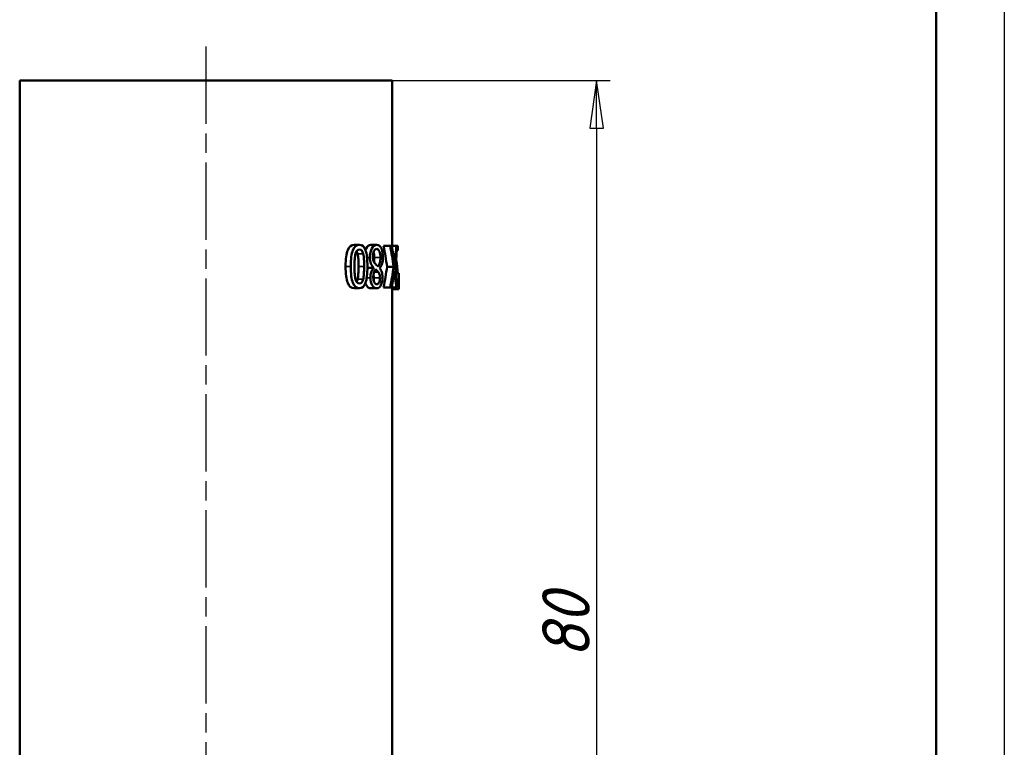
# Model space of a CAD drawing. Header units: millimetres. Extents: x -134 to 755, y -69 to 356.
# Tile 10 of 12: x 138 to 210, y 214 to 267. Entities that reach past the tile are written whole.
import ezdxf

# ---------------------------------------------------------------- set-up
doc = ezdxf.new("R2010")
doc.units = ezdxf.units.MM
doc.linetypes.add('CHAIN', pattern=[0.7087, 0.4724, -0.0591, 0.1181, -0.0591])
for name, color, linetype, lineweight in [('Видимые тонкие (ГОСТ)', 7, 'Continuous', 35), ('Видимый контур (ГОСТ)', 7, 'Continuous', 50), ('Кромка (ГОСТ)', 7, 'Continuous', 50), ('Осевая линия (ГОСТ)', 7, 'Continuous', 25), ('Размер (ГОСТ)', 7, 'Continuous', 25)]:
    doc.layers.add(name, color=color, linetype=linetype, lineweight=lineweight)
doc.styles.add('Обычный текст (ГОСТ)', font='GOST Common Italic.ttf')
doc.dimstyles.new('Обычный (ГОСТ)', dxfattribs={"dimtxt": 3.5, "dimasz": 3.5, "dimexe": 1, "dimexo": 0, "dimgap": 0.5, "dimtad": 1, "dimrnd": 1e-08, "dimtxsty": 'Обычный текст (ГОСТ)', "dimblk": 'Filled-1', "dimcen": 0.09, "dimdle": 15, "dimclrd": 256, "dimclre": 256, "dimclrt": 256, "dimazin": 2, "dimtfac": 0.714286, "dimtdec": 3, "dimtmove": 0, "dimatfit": 3, "dimfxl": 1, "dimtolj": 1, "dimlwd": 25, "dimlwe": 25, "dimarcsym": 0})

# ---------------------------------------------------------------- blocks, each defined once
blk = doc.blocks.new('Рамки ГОСТ_ граница 297x210')
at = {"layer": 'Кромка (ГОСТ)', "lineweight": 25}
blk.add_line((210, 297), (210, 0), dxfattribs=at)
at = {"layer": 'Кромка (ГОСТ)'}
blk.add_line((205, 5), (205, 292), dxfattribs=at)
blk = doc.blocks.new('Filled-1')
at = {"color": 0}
for p, q in [((0, 0), (-1, 0.143)), ((-1, 0.143), (-1, -0.143)), ((-1, 0), (0, 0)), ((-1, -0.143), (0, 0))]:
    blk.add_line(p, q, dxfattribs=at)
at = {"color": 0, "flags": 128}
blk.add_lwpolyline([(-1, -0.143), (0, 0), (-1, 0.143), (-1, -0.143)], dxfattribs=at)
at = {"color": 0}
blk.add_solid([(-1, -0.143), (0, 0), (-1, 0.143), (-1, -0.143)], dxfattribs=at)
blk = doc.blocks.new('*D10')
at = {"layer": 'Defpoints', "color": 0, "linetype": 'Continuous', "transparency": 16777216}
for p in [(165.111, 262.47), (165.111, 182.47), (180.111, 182.47)]:
    blk.add_point(p, dxfattribs=at)
at = {"layer": 'Размер (ГОСТ)', "linetype": 'Continuous', "lineweight": 25, "transparency": 16777216}
for p, q in [((165.111, 262.47), (181.111, 262.47)), ((180.111, 258.97), (180.111, 185.97)), ((165.111, 182.47), (181.111, 182.47))]:
    blk.add_line(p, q, dxfattribs=at)
at = {"layer": 'Размер (ГОСТ)', "linetype": 'Continuous', "lineweight": 25, "transparency": 16777216, "xscale": 3.5, "yscale": 3.5, "zscale": 3.5}
for p, rotation in [((180.111, 262.47), 90), ((180.111, 182.47), 270)]:
    blk.add_blockref('Filled-1', p, dxfattribs=dict(at, rotation=rotation))
at = {"layer": 'Размер (ГОСТ)', "linetype": 'Continuous', "lineweight": 25, "transparency": 16777216, "insert": (176.111, 220.099), "char_height": 3.5, "attachment_point": 1, "rotation": 90, "style": 'Обычный текст (ГОСТ)'}
blk.add_mtext('\\A1;80', dxfattribs=at)

msp = doc.modelspace()

# ---------------------------------------------------------------- linework, layer by layer
at = {"layer": 'Видимые тонкие (ГОСТ)'}
for p, q in [((162.592, 249.757), (163, 249.757)), ((163.272, 249.51), (163.482, 249.51)), ((163.808, 249.488), (164.261, 249.488)), ((161.705, 248.836), (162.08, 248.836)), ((162.652, 248.839), (163.062, 248.839)), ((162.591, 247.91), (162.998, 247.91)), ((163.255, 248.018), (163.523, 248.018)), ((163.778, 247.999), (164.229, 247.999))]:
    msp.add_line(p, q, dxfattribs=at)
at = {"layer": 'Видимый контур (ГОСТ)'}
for p, q in [((137.811, 262.47), (165.111, 262.47)), ((137.811, 262.47), (137.811, 182.47)), ((165.111, 262.47), (165.111, 250.36)), ((162.322, 250.424), (162.719, 250.424)), ((163.55, 250.429), (163.992, 250.429)), ((164.493, 250.36), (164.971, 250.36)), ((165.106, 250.36), (164.971, 250.36)), ((165.106, 250.36), (165.434, 250.36)), ((165.498, 250.36), (165.434, 250.36)), ((165.467, 250.007), (165.529, 250.007)), ((165.498, 250.36), (165.529, 250.36)), ((165.529, 250.007), (165.529, 250.36)), ((165.384, 249.216), (165.434, 249.216)), ((163.333, 248.737), (163.333, 248.75)), ((163.333, 248.75), (163.768, 248.75)), ((163.333, 248.737), (163.768, 248.737)), ((163.768, 248.737), (163.768, 248.75)), ((163.793, 248.443), (164.096, 248.443)), ((164.214, 248.732), (164.214, 248.72)), ((164.745, 248.814), (165.231, 248.814)), ((165.353, 248.695), (165.495, 248.695)), ((165.392, 248.362), (165.611, 248.362)), ((165.611, 248.362), (165.611, 248.362)), ((165.611, 248.362), (165.611, 247.176)), ((162.322, 247.25), (162.719, 247.25)), ((163.55, 247.243), (163.992, 247.243)), ((164.493, 247.312), (164.971, 247.312)), ((164.971, 247.312), (165.098, 247.312)), ((165.098, 247.312), (165.425, 247.312)), ((165.11, 247.176), (165.61, 247.176)), ((165.111, 247.176), (165.111, 182.47)), ((165.425, 247.312), (165.495, 247.312)), ((165.61, 247.176), (165.611, 247.176))]:
    msp.add_line(p, q, dxfattribs=at)
for points, knots in [([(161.705, 248.836), (161.705, 249.383), (161.758, 249.784), (161.861, 250.04), (161.964, 250.296), (162.121, 250.424), (162.322, 250.424)], [0, 0, 0, 0, 1, 1, 1, 2, 2, 2, 2]), ([(162.08, 248.836), (162.08, 249.383), (162.135, 249.784), (162.242, 250.04), (162.348, 250.296), (162.511, 250.424), (162.719, 250.424)], [0, 0, 0, 0, 1, 1, 1, 2, 2, 2, 2]), ([(162.431, 249.765), (162.458, 249.872), (162.495, 249.952), (162.543, 250.006), (162.59, 250.059), (162.649, 250.086), (162.719, 250.086)], [-2, -2, -2, -2, -1, -1, -1, 0, 0, 0, 0]), ([(162.719, 250.424), (162.93, 250.424), (163.076, 250.294), (163.167, 250.033), (163.259, 249.772), (163.303, 249.374), (163.303, 248.839)], [0, 0, 0, 0, 1, 1, 1, 2, 2, 2, 2]), ([(162.719, 250.086), (162.794, 250.086), (162.853, 250.057), (162.898, 250.001), (162.942, 249.944), (162.976, 249.863), (163, 249.757)], [-2, -2, -2, -2, -1, -1, -1, 0, 0, 0, 0]), ([(163.156, 250.064), (163.17, 250.099), (163.187, 250.133), (163.204, 250.165), (163.301, 250.341), (163.418, 250.429), (163.55, 250.429)], [0.816672, 0.816672, 0.816672, 0.816672, 1, 1, 1, 2, 2, 2, 2]), ([(163.482, 249.51), (163.482, 249.771), (163.534, 249.989), (163.634, 250.165), (163.735, 250.341), (163.856, 250.429), (163.992, 250.429)], [0, 0, 0, 0, 1, 1, 1, 2, 2, 2, 2]), ([(163.706, 249.55), (163.706, 249.728), (163.733, 249.868), (163.786, 249.971), (163.839, 250.074), (163.908, 250.125), (163.99, 250.125)], [-2, -2, -2, -2, -1, -1, -1, 0, 0, 0, 0]), ([(163.99, 250.125), (164.071, 250.125), (164.135, 250.065), (164.186, 249.945), (164.236, 249.825), (164.261, 249.673), (164.261, 249.488)], [-2, -2, -2, -2, -1, -1, -1, 0, 0, 0, 0]), ([(163.992, 250.429), (164.065, 250.429), (164.13, 250.407), (164.186, 250.361), (164.242, 250.316), (164.289, 250.251), (164.326, 250.167)], [0, 0, 0, 0, 1, 1, 1, 2, 2, 2, 2]), ([(164.326, 250.167), (164.363, 250.085), (164.391, 249.988), (164.409, 249.876), (164.428, 249.764), (164.437, 249.645), (164.437, 249.518)], [0, 0, 0, 0, 1, 1, 1, 2, 2, 2, 2]), ([(162.359, 248.836), (162.359, 249.045), (162.365, 249.227), (162.376, 249.382), (162.387, 249.537), (162.405, 249.664), (162.431, 249.765)], [-2, -2, -2, -2, -1, -1, -1, 0, 0, 0, 0]), ([(162.652, 248.839), (162.652, 249.053), (162.648, 249.231), (162.641, 249.375), (162.633, 249.518), (162.617, 249.645), (162.592, 249.757)], [0, 0, 0, 0, 1, 1, 1, 2, 2, 2, 2]), ([(163, 249.757), (163.026, 249.645), (163.042, 249.518), (163.05, 249.375), (163.058, 249.231), (163.062, 249.053), (163.062, 248.839)], [-2, -2, -2, -2, -1, -1, -1, 0, 0, 0, 0]), ([(163.768, 248.75), (163.677, 248.832), (163.605, 248.932), (163.556, 249.051), (163.507, 249.17), (163.482, 249.323), (163.482, 249.51)], [0, 0, 0, 0, 1, 1, 1, 2, 2, 2, 2]), ([(163.887, 249.026), (163.818, 249.102), (163.769, 249.177), (163.744, 249.251), (163.719, 249.325), (163.706, 249.425), (163.706, 249.55)], [-2, -2, -2, -2, -1, -1, -1, 0, 0, 0, 0]), ([(164.261, 249.488), (164.261, 249.348), (164.247, 249.223), (164.22, 249.113), (164.193, 249.002), (164.155, 248.91), (164.102, 248.836)], [-2, -2, -2, -2, -1, -1, -1, 0, 0, 0, 0]), ([(164.437, 249.518), (164.437, 249.353), (164.419, 249.202), (164.382, 249.063), (164.345, 248.925), (164.29, 248.815), (164.214, 248.732)], [0, 0, 0, 0, 1, 1, 1, 2, 2, 2, 2]), ([(165.495, 248.695), (165.488, 248.784), (165.48, 248.872), (165.469, 248.96), (165.459, 249.047), (165.447, 249.132), (165.434, 249.216)], [0, 0, 0, 0, 1, 1, 1, 2, 2, 2, 2]), ([(162.322, 247.25), (162.119, 247.25), (161.961, 247.382), (161.859, 247.646), (161.757, 247.909), (161.705, 248.306), (161.705, 248.836)], [0, 0, 0, 0, 1, 1, 1, 2, 2, 2, 2]), ([(162.719, 247.25), (162.509, 247.25), (162.346, 247.382), (162.24, 247.646), (162.135, 247.909), (162.08, 248.306), (162.08, 248.836)], [0, 0, 0, 0, 1, 1, 1, 2, 2, 2, 2]), ([(162.433, 247.905), (162.406, 248.009), (162.387, 248.137), (162.376, 248.291), (162.365, 248.445), (162.359, 248.627), (162.359, 248.836)], [-2, -2, -2, -2, -1, -1, -1, 0, 0, 0, 0]), ([(162.591, 247.91), (162.615, 248.014), (162.631, 248.144), (162.639, 248.303), (162.648, 248.461), (162.652, 248.639), (162.652, 248.839)], [0, 0, 0, 0, 1, 1, 1, 2, 2, 2, 2]), ([(163.303, 248.839), (163.303, 248.289), (163.258, 247.886), (163.166, 247.632), (163.073, 247.378), (162.928, 247.25), (162.719, 247.25)], [0, 0, 0, 0, 1, 1, 1, 2, 2, 2, 2]), ([(163.062, 248.839), (163.062, 248.639), (163.057, 248.461), (163.049, 248.303), (163.04, 248.144), (163.023, 248.014), (162.998, 247.91)], [-2, -2, -2, -2, -1, -1, -1, 0, 0, 0, 0]), ([(163.523, 248.018), (163.523, 248.155), (163.545, 248.29), (163.588, 248.424), (163.631, 248.557), (163.691, 248.662), (163.768, 248.737)], [0, 0, 0, 0, 1, 1, 1, 2, 2, 2, 2]), ([(163.735, 248.023), (163.735, 248.147), (163.746, 248.257), (163.767, 248.353), (163.789, 248.45), (163.83, 248.543), (163.889, 248.634)], [-2, -2, -2, -2, -1, -1, -1, 0, 0, 0, 0]), ([(164.102, 248.836), (164.057, 248.876), (164.016, 248.911), (163.978, 248.941), (163.941, 248.972), (163.91, 249), (163.887, 249.026)], [-2, -2, -2, -2, -1, -1, -1, 0, 0, 0, 0]), ([(163.889, 248.634), (163.924, 248.61), (163.962, 248.579), (164.004, 248.538), (164.046, 248.498), (164.076, 248.466), (164.096, 248.443)], [-2, -2, -2, -2, -1, -1, -1, 0, 0, 0, 0]), ([(164.096, 248.443), (164.141, 248.387), (164.174, 248.324), (164.196, 248.254), (164.218, 248.184), (164.229, 248.099), (164.229, 247.999)], [-2, -2, -2, -2, -1, -1, -1, 0, 0, 0, 0]), ([(164.214, 248.72), (164.282, 248.633), (164.329, 248.537), (164.36, 248.433), (164.391, 248.33), (164.406, 248.2), (164.406, 248.046)], [0, 0, 0, 0, 1, 1, 1, 2, 2, 2, 2]), ([(165.511, 248.362), (165.511, 248.38), (165.51, 248.398), (165.51, 248.416), (165.506, 248.517), (165.501, 248.61), (165.495, 248.695)], [0.822762, 0.822762, 0.822762, 0.822762, 1, 1, 1, 2, 2, 2, 2]), ([(162.719, 247.589), (162.648, 247.589), (162.589, 247.615), (162.543, 247.669), (162.496, 247.723), (162.46, 247.801), (162.433, 247.905)], [-2, -2, -2, -2, -1, -1, -1, 0, 0, 0, 0]), ([(162.998, 247.91), (162.973, 247.803), (162.938, 247.723), (162.893, 247.669), (162.848, 247.615), (162.791, 247.589), (162.719, 247.589)], [-2, -2, -2, -2, -1, -1, -1, 0, 0, 0, 0]), ([(163.55, 247.243), (163.421, 247.243), (163.311, 247.315), (163.226, 247.46), (163.199, 247.506), (163.177, 247.556), (163.158, 247.611)], [0, 0, 0, 0, 1, 1, 1, 1.317569, 1.317569, 1.317569, 1.317569]), ([(163.992, 247.243), (163.859, 247.243), (163.745, 247.315), (163.657, 247.46), (163.569, 247.605), (163.523, 247.791), (163.523, 248.018)], [0, 0, 0, 0, 1, 1, 1, 2, 2, 2, 2]), ([(163.994, 247.544), (163.915, 247.544), (163.851, 247.59), (163.805, 247.681), (163.759, 247.773), (163.735, 247.887), (163.735, 248.023)], [-2, -2, -2, -2, -1, -1, -1, 0, 0, 0, 0]), ([(164.406, 248.046), (164.406, 247.817), (164.371, 247.626), (164.295, 247.473), (164.22, 247.319), (164.121, 247.243), (163.992, 247.243)], [0, 0, 0, 0, 1, 1, 1, 2, 2, 2, 2]), ([(164.229, 247.999), (164.229, 247.859), (164.208, 247.748), (164.165, 247.667), (164.121, 247.585), (164.065, 247.544), (163.994, 247.544)], [-2, -2, -2, -2, -1, -1, -1, 0, 0, 0, 0])]:
    msp.add_open_spline(points, degree=3, knots=knots, dxfattribs=at)
for points in [[(162.592, 249.757), (162.573, 249.845), (162.548, 249.915), (162.515, 249.969)], [(163.808, 249.488), (163.808, 249.648), (163.791, 249.785), (163.754, 249.896)], [(164.745, 248.814), (164.672, 249.329), (164.588, 249.845), (164.493, 250.36)], [(165.231, 248.814), (165.156, 249.329), (165.069, 249.845), (164.971, 250.36)], [(165.106, 250.36), (165.174, 249.955), (165.235, 249.55), (165.289, 249.145)], [(165.289, 249.145), (165.345, 249.55), (165.393, 249.955), (165.434, 250.36)], [(165.498, 250.36), (165.456, 249.851), (165.402, 249.342), (165.336, 248.834)], [(163.781, 249.169), (163.799, 249.265), (163.808, 249.371), (163.808, 249.488)], [(165.434, 249.216), (165.425, 249.277), (165.415, 249.338), (165.405, 249.401)], [(163.302, 248.702), (163.312, 248.715), (163.322, 248.726), (163.333, 248.737)], [(163.333, 248.75), (163.323, 248.759), (163.313, 248.769), (163.303, 248.78)], [(164.493, 247.312), (164.588, 247.813), (164.672, 248.313), (164.745, 248.814)], [(164.971, 247.312), (165.069, 247.813), (165.156, 248.313), (165.231, 248.814)], [(165.283, 248.505), (165.228, 248.107), (165.167, 247.71), (165.098, 247.312)], [(165.425, 247.312), (165.384, 247.71), (165.337, 248.107), (165.283, 248.505)], [(165.336, 248.834), (165.4, 248.326), (165.453, 247.819), (165.495, 247.312)], [(165.61, 247.176), (165.611, 247.571), (165.611, 247.967), (165.611, 248.362)], [(162.515, 247.706), (162.546, 247.757), (162.571, 247.825), (162.591, 247.91)], [(163.778, 247.999), (163.778, 248.095), (163.768, 248.177), (163.749, 248.246)], [(163.761, 247.802), (163.772, 247.859), (163.778, 247.925), (163.778, 247.999)], [(165.11, 247.176), (165.11, 247.222), (165.11, 247.267), (165.11, 247.312)]]:
    msp.add_open_spline(points, degree=3, dxfattribs=at)
at = {"layer": 'Осевая линия (ГОСТ)', "linetype": 'CHAIN', "ltscale": 11.993792}
msp.add_line((151.461, 264.97), (151.461, 179.97), dxfattribs=at)

# ---------------------------------------------------------------- block references
msp.add_blockref('Рамки ГОСТ_ граница 297x210', (0, 0))

# ---------------------------------------------------------------- dimensions: what is measured, and where the dimension line sits
at = {"layer": 'Размер (ГОСТ)', "linetype": 'Continuous', "lineweight": 25}
dim = msp.add_linear_dim(base=(180.111, 182.47), p1=(165.111, 262.47), p2=(165.111, 182.47), angle=90, dimstyle='Обычный (ГОСТ)', override={"dimgap": 0.5, "dimdec": 2, "dimtol": 0, "dimlim": 0, "dimtp": 0, "dimtm": 0, "dimtdec": 3, "dimtofl": 0, "dimatfit": 1}, dxfattribs=at)
dim.commit()
dim.dimension.update_dxf_attribs({"geometry": '*D10', "text_midpoint": (180.111, 222.47), "dimtype": 160})

doc.saveas('drawing.dxf')
